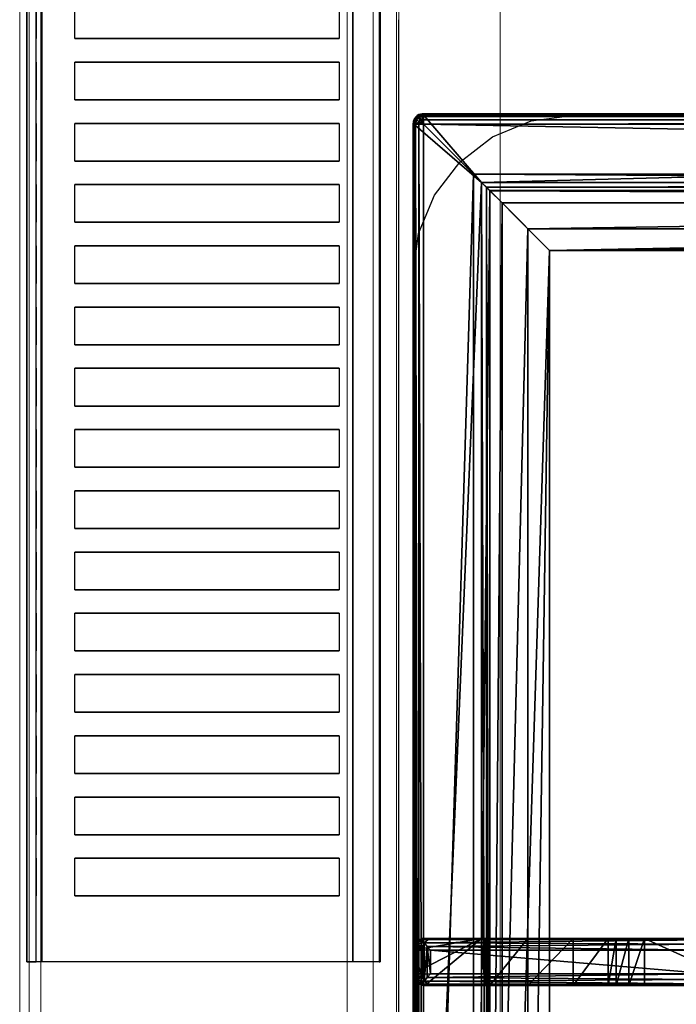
# Model space of a CAD drawing. Header units: millimetres. Extents: x 103872 to 294171, y 5570 to 32737.
# Tile 18 of 117: x 106954 to 107094, y 11445 to 11654. Entities that reach past the tile are written whole.
import ezdxf

# ---------------------------------------------------------------- set-up
doc = ezdxf.new("R2010")
doc.units = ezdxf.units.MM
doc.header["$LTSCALE"] = 2.5
doc.linetypes.add('CONTINUA', pattern=[0])
doc.layers.add('CKD Equipments', color=252, linetype='Continuous', lineweight=0)
doc.layers.add('Dimension', color=40, linetype='Continuous', lineweight=0)
for name, color, linetype in [('IQ_200_3D', 1, 'Continuous'), ('IQ_204_2D', 7, 'CONTINUA'), ('IQ_204_3D', 7, 'Continuous')]:
    doc.layers.add(name, color=color, linetype=linetype)

# ---------------------------------------------------------------- blocks, each defined once
blk = doc.blocks.new('ELECTROLUX-MC7-TOPFYERBRURNERS4')
at = {"layer": 'IQ_200_3D', "color": 8}
for points, invisible_edges in [([(400, -80.5, 900), (345.89, -83.5, 900), (54.11, -83.5, 900), (0, -80.5, 900)], 5), ([(345.89, -83.5, 900), (354.63, -84.65, 900), (400, -80.5, 900)], 10), ([(354.63, -84.65, 900), (362.78, -88.02, 900), (400, -80.5, 900)], 10), ([(362.78, -88.02, 900), (369.77, -93.39, 900), (400, -80.5, 900)], 10), ([(369.77, -93.39, 900), (375.14, -100.38, 900), (400, -80.5, 900)], 10), ([(375.14, -100.38, 900), (378.51, -108.53, 900), (400, -80.5, 900)], 10), ([(378.51, -108.53, 900), (379.66, -117.26, 900), (400, -80.5, 900)], 10), ([(400, -655, 900), (379.66, -619.74, 900), (379.66, -117.26, 900), (400, -80.5, 900)], 13)]:
    blk.add_3dface(points, dxfattribs=dict(at, invisible_edges=invisible_edges))
at = {"layer": 'IQ_204_2D', "color": 8}
for p, q in [((378, -83.5), (22, -83.5)), ((197.5, -83.5), (202.5, -83.5)), ((197.5, -83.5), (202.5, -83.5)), ((197.5, -85.5), (202.5, -85.5)), ((197.5, -85.5), (197.5, -146.31)), ((202.5, -146.31), (202.5, -85.5)), ((380, -651.5), (380, -85.5)), ((195, -146.26), (195, -85.97)), ((205, -85.97), (205, -146.26))]:
    blk.add_line(p, q, dxfattribs=at)
blk.add_lwpolyline([(48.98, -112.48), (351.02, -112.48), (351.02, -624.52), (48.98, -624.52)], close=True, dxfattribs=at)
blk.add_arc((378, -85.5), 2, 0, 90, dxfattribs=at)
for centre, major_axis, start_param, end_param in [((197.5, -85.97), (-2.5, 0), -0.895145, 0), ((202.5, -85.97), (2.5, 0), 0, 0.895145)]:
    blk.add_ellipse(centre, major_axis=major_axis, ratio=0.948965, start_param=start_param, end_param=end_param, dxfattribs=at)
for points, knots in [([(197.5, -83.5), (197.36, -83.51), (197.21, -83.53), (196.91, -83.59), (196.75, -83.64), (196.37, -83.81), (196.14, -83.95), (195.94, -84.12)], [0, 0, 0, 0, 0.576945, 0.576945, 1.153889, 1.153889, 2.068716, 2.068716, 2.068716, 2.068716]), ([(204.06, -84.12), (203.86, -83.95), (203.63, -83.81), (203.25, -83.64), (203.09, -83.59), (202.79, -83.53), (202.64, -83.51), (202.5, -83.5)], [11.861002, 11.861002, 11.861002, 11.861002, 12.775829, 12.775829, 13.352773, 13.352773, 13.929718, 13.929718, 13.929718, 13.929718]), ([(195.94, -84.12), (196.14, -84.29), (196.37, -84.49), (196.75, -84.83), (196.91, -84.97), (197.21, -85.24), (197.36, -85.37), (197.5, -85.5)], [11.858599, 11.858599, 11.858599, 11.858599, 12.773425, 12.773425, 13.35037, 13.35037, 13.927314, 13.927314, 13.927314, 13.927314]), ([(202.5, -85.5), (202.64, -85.37), (202.79, -85.24), (203.09, -84.97), (203.25, -84.83), (203.63, -84.49), (203.86, -84.29), (204.06, -84.12)], [0, 0, 0, 0, 0.576945, 0.576945, 1.153889, 1.153889, 2.068716, 2.068716, 2.068716, 2.068716])]:
    blk.add_open_spline(points, degree=3, knots=knots, dxfattribs=at)
at = {"layer": 'IQ_204_3D', "color": 8}
mesh = blk.add_polyface(dxfattribs=at)
corners = [(379.78, -85.71, 904.1), (380, -85.5, 900), (379.52, -84.72, 904.14), (379.73, -84.5, 900), (378, -83.5, 900), (378.78, -83.98, 904.14), (379, -83.77, 900), (377.79, -83.72, 904.1), (379.48, -85.71, 905.06), (379.29, -84.85, 905), (378.65, -85.21, 905.73), (378.76, -85.71, 905.75), (378.65, -84.21, 905), (377.79, -84.02, 905.06), (378.29, -84.85, 905.73), (377.79, -84.74, 905.75), (377.79, -85.71, 906), (22.21, -85.71, 906), (22.21, -84.74, 905.75), (22.21, -84.02, 905.06), (22.21, -83.72, 904.1), (22, -83.5, 900), (365.45, -638.95, 900), (22, -653.5, 900), (34.55, -638.95, 900), (365.45, -98.05, 900), (380, -651.5, 900), (34.55, -98.05, 900), (20, -85.5, 900), (21, -83.77, 900), (379.73, -652.5, 900), (379, -653.23, 900), (378, -653.5, 900), (20, -651.5, 900), (20.27, -652.5, 900), (21, -653.23, 900), (20.27, -84.5, 900), (21.22, -83.98, 904.14), (20.48, -84.72, 904.14), (20.22, -85.71, 904.1), (21.35, -84.21, 905), (21.71, -84.85, 905.73), (20.71, -84.85, 905), (20.52, -85.71, 905.06), (21.35, -85.21, 905.73), (21.24, -85.71, 905.75), (22.21, -651.29, 906), (21.24, -651.29, 905.75), (20.52, -651.29, 905.06), (20.22, -651.29, 904.1), (20.48, -652.28, 904.14), (21.22, -653.02, 904.14), (22.21, -653.28, 904.1), (20.71, -652.15, 905), (21.35, -651.79, 905.73), (21.35, -652.79, 905), (22.21, -652.98, 905.06), (21.71, -652.15, 905.73), (22.21, -652.26, 905.75), (35.55, -637.95, 899.73), (35.55, -99.05, 899.73), (36.28, -99.78, 899), (36.28, -637.22, 899), (38.88, -634.62, 902.5), (38.88, -102.38, 902.5), (36.31, -637.19, 905.06), (36.31, -99.81, 905.06), (32.81, -96.31, 906), (32.81, -640.69, 906), (48.98, -624.52, 885), (48.98, -112.48, 885), (44.36, -107.86, 885), (44.36, -629.14, 885), (377.79, -653.28, 904.1), (377.79, -652.98, 905.06), (377.79, -651.29, 906), (377.79, -652.26, 905.75), (363.72, -637.22, 899), (364.45, -637.95, 899.73), (364.45, -99.05, 899.73), (363.72, -99.78, 899), (367.19, -640.69, 906), (367.19, -96.31, 906), (378.78, -653.02, 904.14), (379.52, -652.28, 904.14), (379.78, -651.29, 904.1), (378.65, -652.79, 905), (378.29, -652.15, 905.73), (379.29, -652.15, 905), (379.48, -651.29, 905.06), (378.65, -651.79, 905.73), (378.76, -651.29, 905.75), (361.12, -634.62, 902.5), (351.02, -624.52, 885), (363.69, -637.19, 905.06), (355.64, -629.14, 885), (355.64, -107.86, 885), (351.02, -112.48, 885), (361.12, -102.38, 902.5), (363.69, -99.81, 905.06)]
mesh.append_faces([[corners[k] for k in face] for face in [(16, 10, 14), (17, 41, 44), (46, 54, 57), (75, 87, 90)]], dxfattribs={"color": 8})
mesh.append_faces([[corners[k] for k in face] for face in [(4, 5, 6), (8, 10, 11), (16, 11, 10), (15, 16, 14), (7, 19, 13), (13, 18, 15), (28, 38, 36), (19, 41, 18), (17, 18, 41), (45, 17, 44), (39, 48, 43), (43, 47, 45), (23, 51, 35), (48, 54, 47), (46, 47, 54), (58, 46, 57), (52, 74, 56), (76, 56, 74), (26, 84, 30), (74, 87, 76), (85, 88, 84), (88, 87, 86), (75, 76, 87), (91, 75, 90), (85, 8, 89), (11, 89, 8)]], dxfattribs={"vtx0": -1, "color": 8})
mesh.append_faces([[corners[k] for k in face] for face in [(16, 15, 17), (22, 23, 24), (25, 26, 22), (27, 21, 25), (21, 28, 29), (6, 1, 4), (4, 25, 21), (24, 28, 27), (35, 33, 23), (26, 25, 1), (23, 22, 32), (17, 45, 46), (75, 81, 46), (81, 16, 82), (46, 67, 17), (17, 82, 16), (93, 72, 69), (72, 93, 95), (70, 71, 97), (97, 95, 93)]], dxfattribs={"vtx0": -1, "vtx1": -1, "color": 8})
mesh.append_faces([[corners[k] for k in face] for face in [(21, 27, 28), (4, 1, 25), (26, 32, 22), (24, 23, 33)]], dxfattribs={"vtx0": -1, "vtx1": -1, "vtx2": -1, "color": 8})
mesh.append_faces([[corners[k] for k in face] for face in [(17, 15, 18), (24, 33, 28), (46, 45, 47), (75, 58, 76), (16, 91, 11)]], dxfattribs={"vtx0": -1, "vtx2": -1, "color": 8})
mesh.append_faces([[corners[k] for k in face] for face in [(0, 1, 2), (5, 2, 6), (8, 0, 9), (5, 12, 2), (5, 7, 12), (12, 13, 14), (12, 14, 9), (2, 9, 0), (10, 9, 14), (19, 18, 13), (4, 21, 7), (30, 31, 26), (34, 33, 35), (20, 21, 37), (38, 37, 36), (19, 20, 40), (38, 42, 37), (38, 39, 42), (42, 43, 44), (42, 44, 40), (37, 40, 20), (41, 40, 44), (48, 47, 43), (28, 33, 39), (49, 33, 50), (51, 50, 35), (48, 49, 53), (51, 55, 50), (51, 52, 55), (55, 56, 57), (55, 57, 53), (50, 53, 49), (54, 53, 57), (24, 27, 59), (61, 62, 60), (63, 64, 65), (67, 68, 66), (69, 70, 63), (61, 71, 62), (73, 74, 52), (58, 56, 76), (32, 73, 23), (62, 77, 59), (22, 24, 78), (27, 25, 60), (80, 61, 79), (73, 32, 83), (84, 83, 30), (74, 73, 86), (88, 89, 90), (88, 86, 84), (83, 84, 86), (92, 93, 63), (68, 81, 65), (92, 63, 94), (72, 95, 62), (95, 96, 77), (98, 97, 92), (81, 82, 94), (98, 92, 99), (77, 80, 78), (25, 22, 79), (0, 8, 85), (91, 89, 11), (80, 96, 61), (70, 97, 64), (64, 98, 66), (82, 67, 99), (1, 0, 26)]], dxfattribs={"vtx1": -1, "color": 8})
mesh.append_faces([[corners[k] for k in face] for face in [(31, 32, 26), (75, 46, 58), (75, 16, 81), (81, 68, 46), (68, 67, 46), (67, 82, 17), (70, 69, 71), (72, 71, 69), (71, 96, 97), (96, 95, 97), (16, 75, 91)]], dxfattribs={"vtx1": -1, "vtx2": -1, "color": 8})
mesh.append_faces([[corners[k] for k in face] for face in [(1, 3, 2), (4, 7, 5), (2, 3, 6), (8, 9, 10), (7, 13, 12), (12, 9, 2), (13, 15, 14), (7, 20, 19), (21, 20, 7), (6, 3, 1), (28, 36, 29), (21, 29, 37), (28, 39, 38), (37, 29, 36), (19, 40, 41), (39, 43, 42), (42, 40, 37), (43, 45, 44), (39, 49, 48), (33, 49, 39), (33, 34, 50), (23, 52, 51), (50, 34, 35), (48, 53, 54), (52, 56, 55), (55, 53, 50), (56, 58, 57), (27, 60, 59), (62, 59, 60), (64, 66, 65), (68, 65, 66), (70, 64, 63), (71, 72, 62), (73, 52, 23), (77, 78, 59), (24, 59, 78), (25, 79, 60), (61, 60, 79), (32, 31, 83), (26, 85, 84), (83, 31, 30), (74, 86, 87), (73, 83, 86), (85, 89, 88), (88, 90, 87), (89, 91, 90), (93, 69, 63), (81, 94, 65), (63, 65, 94), (95, 77, 62), (96, 80, 77), (97, 93, 92), (82, 99, 94), (92, 94, 99), (80, 79, 78), (22, 78, 79), (96, 71, 61), (97, 98, 64), (98, 99, 66), (67, 66, 99), (0, 85, 26)]], dxfattribs={"vtx2": -1, "color": 8})
mesh = blk.add_polyface(dxfattribs=at)
corners = [(195, -124.88, 908.5), (195, -117.48, 885), (205, -124.88, 908.5), (205, -117.48, 885), (195, -132.65, 915.27), (205, -132.65, 915.27), (195, -154.61, 919.15), (205, -154.61, 919.15), (195, -129.29, 914.02), (205, -129.29, 914.02), (205, -126.58, 911.67), (195, -126.58, 911.67), (205, -99.78, 899), (205, -107.86, 885), (205, -99.33, 899.53), (205, -98.73, 899.88), (205, -98.05, 900), (205, -86, 900), (205, -146.26, 932.5), (205, -87.71, 932.5), (205, -202.14, 930.01), (205, -171.65, 922), (205, -202.56, 922), (205, -165.46, 921.68), (205, -160.6, 920.73), (197.5, -85.23, 933.1), (197.5, -83.5, 900), (196.7, -85.4, 933.81), (195.33, -84.75, 900), (195.94, -85.86, 934.45), (196.25, -83.84, 900), (195.25, -86.68, 933.58), (195, -87.71, 932.5), (195, -86, 900), (202.5, -83.5, 900), (202.5, -85.23, 933.1), (195, -98.05, 900), (203.75, -83.84, 900), (204.67, -84.75, 900), (195, -107.86, 885), (195, -99.78, 899), (195, -146.26, 932.5), (195, -160.6, 920.73), (195, -165.46, 921.68), (195, -202.56, 922), (195, -202.14, 930.01), (195, -171.65, 922), (195, -98.73, 899.88), (195, -99.33, 899.53), (197.5, -204.61, 930.59), (196.72, -204.45, 931.28), (197.5, -205.06, 922), (196.25, -204.73, 922), (195.26, -203.19, 931.06), (195.33, -203.81, 922), (195.97, -204.03, 931.91), (195.33, -146.29, 933.75), (196.79, -203.33, 932.35), (196.25, -146.31, 934.67), (197.5, -146.31, 935), (197.18, -202.99, 932.45), (197.35, -202.84, 932.47), (197.43, -202.77, 932.48), (197.47, -202.73, 932.48), (197.5, -202.71, 932.48), (202.5, -205.06, 922), (204.67, -203.81, 922), (203.75, -204.73, 922), (196.7, -86.52, 934.87), (197.5, -87.23, 935), (203.28, -204.45, 931.28), (202.5, -204.61, 930.59), (204.03, -204.03, 931.91), (203.21, -203.33, 932.35), (202.65, -202.84, 932.47), (202.82, -202.99, 932.45), (202.53, -202.73, 932.48), (202.57, -202.77, 932.48), (202.5, -202.71, 932.48), (202.5, -146.31, 935), (202.5, -87.23, 935), (204.06, -85.86, 934.45), (203.3, -86.52, 934.87), (203.3, -85.4, 933.81), (204.75, -86.68, 933.58), (204.67, -146.29, 933.75), (203.75, -146.31, 934.67), (204.74, -203.19, 931.06)]
mesh.append_faces([[corners[k] for k in face] for face in [(25, 26, 27), (28, 29, 30), (29, 28, 31), (29, 27, 30), (27, 26, 30), (49, 50, 51), (51, 50, 52), (53, 54, 55), (54, 52, 55), (55, 52, 50), (57, 58, 55), (55, 56, 53), (31, 56, 29), (29, 58, 68), (69, 68, 59), (35, 83, 34), (34, 83, 37), (84, 38, 81), (38, 37, 81), (81, 37, 83), (82, 86, 81), (80, 79, 82), (81, 85, 84), (71, 65, 70), (66, 72, 67), (72, 66, 87), (72, 70, 67), (70, 65, 67), (87, 85, 72), (72, 86, 73)]], dxfattribs={"color": 8})
mesh.append_faces([[corners[k] for k in face] for face in [(5, 8, 9), (0, 10, 11), (11, 9, 8), (33, 31, 28), (33, 16, 36), (58, 56, 55), (56, 58, 29), (79, 86, 82), (86, 85, 81), (22, 87, 66), (85, 86, 72), (21, 43, 23)]], dxfattribs={"vtx0": -1, "color": 8})
mesh.append_faces([[corners[k] for k in face] for face in [(3, 12, 2), (2, 16, 10), (18, 5, 19), (20, 21, 18), (37, 17, 34), (34, 16, 26), (11, 36, 0), (8, 32, 11), (32, 4, 41), (0, 40, 1), (52, 44, 51), (51, 21, 65), (22, 65, 21), (74, 61, 75), (6, 7, 42)]], dxfattribs={"vtx0": -1, "vtx1": -1, "color": 8})
mesh.append_faces([[corners[k] for k in face] for face in [(33, 26, 16), (61, 62, 59), (62, 63, 59), (63, 64, 59), (46, 21, 51), (61, 74, 62), (76, 63, 77), (78, 64, 76), (64, 63, 76), (63, 62, 77), (77, 62, 74), (59, 64, 79), (64, 78, 79), (78, 76, 79), (76, 77, 79), (77, 74, 79)]], dxfattribs={"vtx0": -1, "vtx1": -1, "vtx2": -1, "color": 8})
mesh.append_faces([[corners[k] for k in face] for face in [(10, 17, 19), (41, 43, 46), (41, 53, 56), (41, 56, 31), (59, 79, 80), (18, 84, 85), (18, 85, 87), (79, 73, 86)]], dxfattribs={"vtx0": -1, "vtx2": -1, "color": 8})
mesh.append_faces([[corners[k] for k in face] for face in [(0, 1, 2), (4, 5, 6), (4, 8, 5), (10, 9, 11), (32, 31, 33), (26, 25, 34), (28, 30, 33), (39, 1, 40), (44, 45, 46), (53, 45, 54), (45, 53, 41), (60, 61, 59), (66, 67, 22), (32, 41, 31), (50, 70, 55), (50, 49, 70), (55, 72, 57), (60, 57, 75), (69, 59, 80), (25, 27, 35), (29, 81, 27), (81, 29, 82), (80, 82, 69), (83, 35, 27), (19, 17, 84), (19, 84, 18), (20, 87, 22), (20, 18, 87), (75, 73, 79), (49, 51, 71), (42, 24, 43), (13, 3, 39), (12, 13, 40), (36, 16, 47), (12, 40, 14), (48, 47, 14)]], dxfattribs={"vtx1": -1, "color": 8})
mesh.append_faces([[corners[k] for k in face] for face in [(5, 7, 6), (12, 14, 2), (14, 15, 2), (15, 16, 2), (16, 17, 10), (21, 23, 18), (23, 24, 18), (24, 7, 18), (7, 5, 18), (5, 9, 19), (9, 10, 19), (30, 26, 33), (17, 16, 34), (8, 4, 32), (4, 6, 41), (6, 42, 41), (42, 43, 41), (45, 41, 46), (32, 33, 11), (33, 36, 11), (36, 47, 0), (47, 48, 0), (48, 40, 0), (58, 57, 59), (44, 46, 51), (67, 65, 22), (46, 43, 21)]], dxfattribs={"vtx1": -1, "vtx2": -1, "color": 8})
mesh.append_faces([[corners[k] for k in face] for face in [(1, 3, 2), (0, 2, 10), (3, 13, 12), (20, 22, 21), (25, 35, 34), (37, 38, 17), (45, 44, 54), (57, 60, 59), (52, 54, 44), (59, 68, 58), (49, 71, 70), (70, 72, 55), (72, 73, 57), (61, 60, 75), (57, 73, 75), (29, 68, 82), (81, 83, 27), (82, 68, 69), (17, 38, 84), (74, 75, 79), (51, 65, 71), (7, 24, 42), (24, 23, 43), (3, 1, 39), (13, 39, 40), (16, 15, 47), (40, 48, 14), (47, 15, 14)]], dxfattribs={"vtx2": -1, "color": 8})
blk = doc.blocks.new('ELECTROLUX-MC-CAMINO400')
at = {"layer": 'IQ_200_3D', "color": 8}
for points in [[(0, -0.21, 917.01), (0, -0.21, 956), (400, -0.21, 956), (400, -0.21, 917.01)], [(0, -69.44, 915), (0, -3.39, 915), (400, -3.39, 915), (400, -69.44, 915)]]:
    blk.add_3dface(points, dxfattribs=at)
for points, invisible_edges in [([(0, -0.21, 956), (0, -0.36, 956.76), (400, -0.36, 956.76), (400, -0.21, 956)], 2), ([(0, -0.25, 916.62), (0, -0.21, 917.01), (400, -0.21, 917.01), (400, -0.25, 916.62)], 8), ([(0, -0.37, 916.23), (0, -0.25, 916.62), (400, -0.25, 916.62), (400, -0.37, 916.23)], 10), ([(0, -0.36, 956.76), (0, -0.78, 957.41), (400, -0.78, 957.41), (400, -0.36, 956.76)], 10), ([(0, -0.56, 915.88), (0, -0.37, 916.23), (400, -0.37, 916.23), (400, -0.56, 915.88)], 10), ([(0, -0.82, 915.58), (0, -0.56, 915.88), (400, -0.56, 915.88), (400, -0.82, 915.58)], 10), ([(0, -0.78, 957.41), (0, -1.43, 957.84), (400, -1.43, 957.84), (400, -0.78, 957.41)], 10), ([(0, -1.41, 915.27), (0, -0.82, 915.58), (400, -0.82, 915.58), (400, -1.41, 915.27)], 10), ([(0, -2.05, 915.07), (0, -1.41, 915.27), (400, -1.41, 915.27), (400, -2.05, 915.07)], 10), ([(0, -1.43, 957.84), (0, -2.19, 958), (400, -2.19, 958), (400, -1.43, 957.84)], 8), ([(0, -2.72, 914.98), (0, -2.05, 915.07), (400, -2.05, 915.07), (400, -2.72, 914.98)], 10), ([(0, -10.37, 957.76), (0, -2.19, 958), (14, -2.19, 958), (14, -10.37, 957.76)], 12), ([(0, -3.39, 915), (0, -2.72, 914.98), (400, -2.72, 914.98), (400, -3.39, 915)], 2), ([(14, -10.37, 957.76), (22, -10.37, 957.76), (22, -2.19, 958), (14, -2.19, 958)], 10), ([(22, -2.19, 958), (27, -2.19, 958), (27, -10.37, 957.76), (22, -10.37, 957.76)], 14), ([(27, -10.37, 957.76), (35, -10.37, 957.76), (35, -2.19, 958), (27, -2.19, 958)], 10), ([(35, -2.19, 958), (40, -2.19, 958), (40, -10.37, 957.76), (35, -10.37, 957.76)], 14), ([(40, -10.37, 957.76), (48, -10.37, 957.76), (48, -2.19, 958), (40, -2.19, 958)], 10), ([(48, -2.19, 958), (53, -2.19, 958), (53, -10.37, 957.76), (48, -10.37, 957.76)], 14), ([(53, -10.37, 957.76), (61, -10.37, 957.76), (61, -2.19, 958), (53, -2.19, 958)], 10), ([(61, -2.19, 958), (66, -2.19, 958), (66, -10.37, 957.76), (61, -10.37, 957.76)], 14), ([(66, -10.37, 957.76), (74, -10.37, 957.76), (74, -2.19, 958), (66, -2.19, 958)], 10), ([(74, -2.19, 958), (79, -2.19, 958), (79, -10.37, 957.76), (74, -10.37, 957.76)], 14), ([(79, -10.37, 957.76), (87, -10.37, 957.76), (87, -2.19, 958), (79, -2.19, 958)], 10), ([(87, -2.19, 958), (92, -2.19, 958), (92, -10.37, 957.76), (87, -10.37, 957.76)], 14), ([(92, -10.37, 957.76), (100, -10.37, 957.76), (100, -2.19, 958), (92, -2.19, 958)], 10), ([(100, -2.19, 958), (105, -2.19, 958), (105, -10.37, 957.76), (100, -10.37, 957.76)], 14), ([(105, -10.37, 957.76), (113, -10.37, 957.76), (113, -2.19, 958), (105, -2.19, 958)], 10), ([(113, -2.19, 958), (118, -2.19, 958), (118, -10.37, 957.76), (113, -10.37, 957.76)], 14), ([(118, -10.37, 957.76), (126, -10.37, 957.76), (126, -2.19, 958), (118, -2.19, 958)], 10), ([(126, -2.19, 958), (131, -2.19, 958), (131, -10.37, 957.76), (126, -10.37, 957.76)], 14), ([(131, -10.37, 957.76), (139, -10.37, 957.76), (139, -2.19, 958), (131, -2.19, 958)], 10), ([(139, -2.19, 958), (144, -2.19, 958), (144, -10.37, 957.76), (139, -10.37, 957.76)], 14), ([(144, -10.37, 957.76), (152, -10.37, 957.76), (152, -2.19, 958), (144, -2.19, 958)], 10), ([(152, -2.19, 958), (157, -2.19, 958), (157, -10.37, 957.76), (152, -10.37, 957.76)], 14), ([(157, -10.37, 957.76), (165, -10.37, 957.76), (165, -2.19, 958), (157, -2.19, 958)], 10), ([(165, -2.19, 958), (170, -2.19, 958), (170, -10.37, 957.76), (165, -10.37, 957.76)], 14), ([(170, -10.37, 957.76), (178, -10.37, 957.76), (178, -2.19, 958), (170, -2.19, 958)], 10), ([(178, -2.19, 958), (183, -2.19, 958), (183, -10.37, 957.76), (178, -10.37, 957.76)], 14), ([(183, -10.37, 957.76), (191, -10.37, 957.76), (191, -2.19, 958), (183, -2.19, 958)], 10), ([(191, -2.19, 958), (196, -2.19, 958), (196, -10.37, 957.76), (191, -10.37, 957.76)], 14), ([(196, -10.37, 957.76), (204, -10.37, 957.76), (204, -2.19, 958), (196, -2.19, 958)], 10), ([(0, -17.47, 956.91), (0, -10.37, 957.76), (14, -10.37, 957.76), (14, -17.47, 956.91)], 10), ([(22, -17.47, 956.91), (22, -10.37, 957.76), (27, -10.37, 957.76), (27, -17.47, 956.91)], 10), ([(35, -17.47, 956.91), (35, -10.37, 957.76), (40, -10.37, 957.76), (40, -17.47, 956.91)], 10), ([(48, -17.47, 956.91), (48, -10.37, 957.76), (53, -10.37, 957.76), (53, -17.47, 956.91)], 10), ([(61, -17.47, 956.91), (61, -10.37, 957.76), (66, -10.37, 957.76), (66, -17.47, 956.91)], 10), ([(74, -17.47, 956.91), (74, -10.37, 957.76), (79, -10.37, 957.76), (79, -17.47, 956.91)], 10), ([(87, -17.47, 956.91), (87, -10.37, 957.76), (92, -10.37, 957.76), (92, -17.47, 956.91)], 10), ([(100, -17.47, 956.91), (100, -10.37, 957.76), (105, -10.37, 957.76), (105, -17.47, 956.91)], 10), ([(113, -17.47, 956.91), (113, -10.37, 957.76), (118, -10.37, 957.76), (118, -17.47, 956.91)], 10), ([(126, -17.47, 956.91), (126, -10.37, 957.76), (131, -10.37, 957.76), (131, -17.47, 956.91)], 10), ([(139, -17.47, 956.91), (139, -10.37, 957.76), (144, -10.37, 957.76), (144, -17.47, 956.91)], 10), ([(152, -17.47, 956.91), (152, -10.37, 957.76), (157, -10.37, 957.76), (157, -17.47, 956.91)], 10), ([(165, -17.47, 956.91), (165, -10.37, 957.76), (170, -10.37, 957.76), (170, -17.47, 956.91)], 10), ([(178, -17.47, 956.91), (178, -10.37, 957.76), (183, -10.37, 957.76), (183, -17.47, 956.91)], 10), ([(191, -17.47, 956.91), (191, -10.37, 957.76), (196, -10.37, 957.76), (196, -17.47, 956.91)], 10), ([(0, -24.48, 955.45), (0, -17.47, 956.91), (14, -17.47, 956.91), (14, -24.48, 955.45)], 10), ([(22, -24.48, 955.45), (22, -17.47, 956.91), (27, -17.47, 956.91), (27, -24.48, 955.45)], 10), ([(35, -24.48, 955.45), (35, -17.47, 956.91), (40, -17.47, 956.91), (40, -24.48, 955.45)], 10), ([(48, -24.48, 955.45), (48, -17.47, 956.91), (53, -17.47, 956.91), (53, -24.48, 955.45)], 10), ([(61, -24.48, 955.45), (61, -17.47, 956.91), (66, -17.47, 956.91), (66, -24.48, 955.45)], 10), ([(74, -24.48, 955.45), (74, -17.47, 956.91), (79, -17.47, 956.91), (79, -24.48, 955.45)], 10), ([(87, -24.48, 955.45), (87, -17.47, 956.91), (92, -17.47, 956.91), (92, -24.48, 955.45)], 10), ([(100, -24.48, 955.45), (100, -17.47, 956.91), (105, -17.47, 956.91), (105, -24.48, 955.45)], 10), ([(113, -24.48, 955.45), (113, -17.47, 956.91), (118, -17.47, 956.91), (118, -24.48, 955.45)], 10), ([(126, -24.48, 955.45), (126, -17.47, 956.91), (131, -17.47, 956.91), (131, -24.48, 955.45)], 10), ([(139, -24.48, 955.45), (139, -17.47, 956.91), (144, -17.47, 956.91), (144, -24.48, 955.45)], 10), ([(152, -24.48, 955.45), (152, -17.47, 956.91), (157, -17.47, 956.91), (157, -24.48, 955.45)], 10), ([(165, -24.48, 955.45), (165, -17.47, 956.91), (170, -17.47, 956.91), (170, -24.48, 955.45)], 10), ([(178, -24.48, 955.45), (178, -17.47, 956.91), (183, -17.47, 956.91), (183, -24.48, 955.45)], 10), ([(191, -24.48, 955.45), (191, -17.47, 956.91), (196, -17.47, 956.91), (196, -24.48, 955.45)], 10), ([(0, -31.33, 953.39), (0, -24.48, 955.45), (14, -24.48, 955.45), (14, -31.33, 953.39)], 10), ([(22, -31.33, 953.39), (22, -24.48, 955.45), (27, -24.48, 955.45), (27, -31.33, 953.39)], 10), ([(35, -31.33, 953.39), (35, -24.48, 955.45), (40, -24.48, 955.45), (40, -31.33, 953.39)], 10), ([(48, -31.33, 953.39), (48, -24.48, 955.45), (53, -24.48, 955.45), (53, -31.33, 953.39)], 10), ([(61, -31.33, 953.39), (61, -24.48, 955.45), (66, -24.48, 955.45), (66, -31.33, 953.39)], 10), ([(74, -31.33, 953.39), (74, -24.48, 955.45), (79, -24.48, 955.45), (79, -31.33, 953.39)], 10), ([(87, -31.33, 953.39), (87, -24.48, 955.45), (92, -24.48, 955.45), (92, -31.33, 953.39)], 10), ([(100, -31.33, 953.39), (100, -24.48, 955.45), (105, -24.48, 955.45), (105, -31.33, 953.39)], 10), ([(113, -31.33, 953.39), (113, -24.48, 955.45), (118, -24.48, 955.45), (118, -31.33, 953.39)], 10), ([(126, -31.33, 953.39), (126, -24.48, 955.45), (131, -24.48, 955.45), (131, -31.33, 953.39)], 10), ([(139, -31.33, 953.39), (139, -24.48, 955.45), (144, -24.48, 955.45), (144, -31.33, 953.39)], 10), ([(152, -31.33, 953.39), (152, -24.48, 955.45), (157, -24.48, 955.45), (157, -31.33, 953.39)], 10), ([(165, -31.33, 953.39), (165, -24.48, 955.45), (170, -24.48, 955.45), (170, -31.33, 953.39)], 10), ([(178, -31.33, 953.39), (178, -24.48, 955.45), (183, -24.48, 955.45), (183, -31.33, 953.39)], 10), ([(191, -31.33, 953.39), (191, -24.48, 955.45), (196, -24.48, 955.45), (196, -31.33, 953.39)], 10), ([(0, -37.98, 950.75), (0, -31.33, 953.39), (14, -31.33, 953.39), (14, -37.98, 950.75)], 10), ([(22, -37.98, 950.75), (22, -31.33, 953.39), (27, -31.33, 953.39), (27, -37.98, 950.75)], 10), ([(35, -37.98, 950.75), (35, -31.33, 953.39), (40, -31.33, 953.39), (40, -37.98, 950.75)], 10), ([(48, -37.98, 950.75), (48, -31.33, 953.39), (53, -31.33, 953.39), (53, -37.98, 950.75)], 10), ([(61, -37.98, 950.75), (61, -31.33, 953.39), (66, -31.33, 953.39), (66, -37.98, 950.75)], 10), ([(74, -37.98, 950.75), (74, -31.33, 953.39), (79, -31.33, 953.39), (79, -37.98, 950.75)], 10), ([(87, -37.98, 950.75), (87, -31.33, 953.39), (92, -31.33, 953.39), (92, -37.98, 950.75)], 10), ([(100, -37.98, 950.75), (100, -31.33, 953.39), (105, -31.33, 953.39), (105, -37.98, 950.75)], 10), ([(113, -37.98, 950.75), (113, -31.33, 953.39), (118, -31.33, 953.39), (118, -37.98, 950.75)], 10), ([(126, -37.98, 950.75), (126, -31.33, 953.39), (131, -31.33, 953.39), (131, -37.98, 950.75)], 10), ([(139, -37.98, 950.75), (139, -31.33, 953.39), (144, -31.33, 953.39), (144, -37.98, 950.75)], 10), ([(152, -37.98, 950.75), (152, -31.33, 953.39), (157, -31.33, 953.39), (157, -37.98, 950.75)], 10), ([(165, -37.98, 950.75), (165, -31.33, 953.39), (170, -31.33, 953.39), (170, -37.98, 950.75)], 10), ([(178, -37.98, 950.75), (178, -31.33, 953.39), (183, -31.33, 953.39), (183, -37.98, 950.75)], 10), ([(191, -37.98, 950.75), (191, -31.33, 953.39), (196, -31.33, 953.39), (196, -37.98, 950.75)], 10), ([(0, -44.37, 947.54), (0, -37.98, 950.75), (14, -37.98, 950.75), (14, -44.37, 947.54)], 10), ([(22, -44.37, 947.54), (22, -37.98, 950.75), (27, -37.98, 950.75), (27, -44.37, 947.54)], 10), ([(35, -44.37, 947.54), (35, -37.98, 950.75), (40, -37.98, 950.75), (40, -44.37, 947.54)], 10), ([(48, -44.37, 947.54), (48, -37.98, 950.75), (53, -37.98, 950.75), (53, -44.37, 947.54)], 10), ([(61, -44.37, 947.54), (61, -37.98, 950.75), (66, -37.98, 950.75), (66, -44.37, 947.54)], 10), ([(74, -44.37, 947.54), (74, -37.98, 950.75), (79, -37.98, 950.75), (79, -44.37, 947.54)], 10), ([(87, -44.37, 947.54), (87, -37.98, 950.75), (92, -37.98, 950.75), (92, -44.37, 947.54)], 10), ([(100, -44.37, 947.54), (100, -37.98, 950.75), (105, -37.98, 950.75), (105, -44.37, 947.54)], 10), ([(113, -44.37, 947.54), (113, -37.98, 950.75), (118, -37.98, 950.75), (118, -44.37, 947.54)], 10), ([(126, -44.37, 947.54), (126, -37.98, 950.75), (131, -37.98, 950.75), (131, -44.37, 947.54)], 10), ([(139, -44.37, 947.54), (139, -37.98, 950.75), (144, -37.98, 950.75), (144, -44.37, 947.54)], 10), ([(152, -44.37, 947.54), (152, -37.98, 950.75), (157, -37.98, 950.75), (157, -44.37, 947.54)], 10), ([(165, -44.37, 947.54), (165, -37.98, 950.75), (170, -37.98, 950.75), (170, -44.37, 947.54)], 10), ([(178, -44.37, 947.54), (178, -37.98, 950.75), (183, -37.98, 950.75), (183, -44.37, 947.54)], 10), ([(191, -44.37, 947.54), (191, -37.98, 950.75), (196, -37.98, 950.75), (196, -44.37, 947.54)], 10), ([(0, -50.47, 943.8), (0, -44.37, 947.54), (14, -44.37, 947.54), (14, -50.47, 943.8)], 10), ([(22, -50.47, 943.8), (22, -44.37, 947.54), (27, -44.37, 947.54), (27, -50.47, 943.8)], 10), ([(35, -50.47, 943.8), (35, -44.37, 947.54), (40, -44.37, 947.54), (40, -50.47, 943.8)], 10), ([(48, -50.47, 943.8), (48, -44.37, 947.54), (53, -44.37, 947.54), (53, -50.47, 943.8)], 10), ([(61, -50.47, 943.8), (61, -44.37, 947.54), (66, -44.37, 947.54), (66, -50.47, 943.8)], 10), ([(74, -50.47, 943.8), (74, -44.37, 947.54), (79, -44.37, 947.54), (79, -50.47, 943.8)], 10), ([(87, -50.47, 943.8), (87, -44.37, 947.54), (92, -44.37, 947.54), (92, -50.47, 943.8)], 10), ([(100, -50.47, 943.8), (100, -44.37, 947.54), (105, -44.37, 947.54), (105, -50.47, 943.8)], 10), ([(113, -50.47, 943.8), (113, -44.37, 947.54), (118, -44.37, 947.54), (118, -50.47, 943.8)], 10), ([(126, -50.47, 943.8), (126, -44.37, 947.54), (131, -44.37, 947.54), (131, -50.47, 943.8)], 10), ([(139, -50.47, 943.8), (139, -44.37, 947.54), (144, -44.37, 947.54), (144, -50.47, 943.8)], 10), ([(152, -50.47, 943.8), (152, -44.37, 947.54), (157, -44.37, 947.54), (157, -50.47, 943.8)], 10), ([(165, -50.47, 943.8), (165, -44.37, 947.54), (170, -44.37, 947.54), (170, -50.47, 943.8)], 10), ([(178, -50.47, 943.8), (178, -44.37, 947.54), (183, -44.37, 947.54), (183, -50.47, 943.8)], 10), ([(191, -50.47, 943.8), (191, -44.37, 947.54), (196, -44.37, 947.54), (196, -50.47, 943.8)], 10), ([(0, -56.22, 939.54), (0, -50.47, 943.8), (14, -50.47, 943.8), (14, -56.22, 939.54)], 10), ([(22, -56.22, 939.54), (22, -50.47, 943.8), (27, -50.47, 943.8), (27, -56.22, 939.54)], 10), ([(35, -56.22, 939.54), (35, -50.47, 943.8), (40, -50.47, 943.8), (40, -56.22, 939.54)], 10), ([(48, -56.22, 939.54), (48, -50.47, 943.8), (53, -50.47, 943.8), (53, -56.22, 939.54)], 10), ([(61, -56.22, 939.54), (61, -50.47, 943.8), (66, -50.47, 943.8), (66, -56.22, 939.54)], 10), ([(74, -56.22, 939.54), (74, -50.47, 943.8), (79, -50.47, 943.8), (79, -56.22, 939.54)], 10), ([(87, -56.22, 939.54), (87, -50.47, 943.8), (92, -50.47, 943.8), (92, -56.22, 939.54)], 10), ([(100, -56.22, 939.54), (100, -50.47, 943.8), (105, -50.47, 943.8), (105, -56.22, 939.54)], 10), ([(113, -56.22, 939.54), (113, -50.47, 943.8), (118, -50.47, 943.8), (118, -56.22, 939.54)], 10), ([(126, -56.22, 939.54), (126, -50.47, 943.8), (131, -50.47, 943.8), (131, -56.22, 939.54)], 10), ([(139, -56.22, 939.54), (139, -50.47, 943.8), (144, -50.47, 943.8), (144, -56.22, 939.54)], 10), ([(152, -56.22, 939.54), (152, -50.47, 943.8), (157, -50.47, 943.8), (157, -56.22, 939.54)], 10), ([(165, -56.22, 939.54), (165, -50.47, 943.8), (170, -50.47, 943.8), (170, -56.22, 939.54)], 10), ([(178, -56.22, 939.54), (178, -50.47, 943.8), (183, -50.47, 943.8), (183, -56.22, 939.54)], 10), ([(191, -56.22, 939.54), (191, -50.47, 943.8), (196, -50.47, 943.8), (196, -56.22, 939.54)], 10), ([(0, -61.59, 934.81), (0, -56.22, 939.54), (14, -56.22, 939.54), (14, -61.59, 934.81)], 10), ([(22, -61.59, 934.81), (22, -56.22, 939.54), (27, -56.22, 939.54), (27, -61.59, 934.81)], 10), ([(35, -61.59, 934.81), (35, -56.22, 939.54), (40, -56.22, 939.54), (40, -61.59, 934.81)], 10), ([(48, -61.59, 934.81), (48, -56.22, 939.54), (53, -56.22, 939.54), (53, -61.59, 934.81)], 10), ([(61, -61.59, 934.81), (61, -56.22, 939.54), (66, -56.22, 939.54), (66, -61.59, 934.81)], 10), ([(74, -61.59, 934.81), (74, -56.22, 939.54), (79, -56.22, 939.54), (79, -61.59, 934.81)], 10), ([(87, -61.59, 934.81), (87, -56.22, 939.54), (92, -56.22, 939.54), (92, -61.59, 934.81)], 10), ([(100, -61.59, 934.81), (100, -56.22, 939.54), (105, -56.22, 939.54), (105, -61.59, 934.81)], 10), ([(113, -61.59, 934.81), (113, -56.22, 939.54), (118, -56.22, 939.54), (118, -61.59, 934.81)], 10), ([(126, -61.59, 934.81), (126, -56.22, 939.54), (131, -56.22, 939.54), (131, -61.59, 934.81)], 10), ([(139, -61.59, 934.81), (139, -56.22, 939.54), (144, -56.22, 939.54), (144, -61.59, 934.81)], 10), ([(152, -61.59, 934.81), (152, -56.22, 939.54), (157, -56.22, 939.54), (157, -61.59, 934.81)], 10), ([(165, -61.59, 934.81), (165, -56.22, 939.54), (170, -56.22, 939.54), (170, -61.59, 934.81)], 10), ([(178, -61.59, 934.81), (178, -56.22, 939.54), (183, -56.22, 939.54), (183, -61.59, 934.81)], 10), ([(191, -61.59, 934.81), (191, -56.22, 939.54), (196, -56.22, 939.54), (196, -61.59, 934.81)], 10), ([(0, -66.52, 929.63), (0, -61.59, 934.81), (14, -61.59, 934.81), (14, -66.52, 929.63)], 10), ([(22, -66.52, 929.63), (22, -61.59, 934.81), (27, -61.59, 934.81), (27, -66.52, 929.63)], 10), ([(35, -66.52, 929.63), (35, -61.59, 934.81), (40, -61.59, 934.81), (40, -66.52, 929.63)], 10), ([(48, -66.52, 929.63), (48, -61.59, 934.81), (53, -61.59, 934.81), (53, -66.52, 929.63)], 10), ([(61, -66.52, 929.63), (61, -61.59, 934.81), (66, -61.59, 934.81), (66, -66.52, 929.63)], 10), ([(74, -66.52, 929.63), (74, -61.59, 934.81), (79, -61.59, 934.81), (79, -66.52, 929.63)], 10), ([(87, -66.52, 929.63), (87, -61.59, 934.81), (92, -61.59, 934.81), (92, -66.52, 929.63)], 10), ([(100, -66.52, 929.63), (100, -61.59, 934.81), (105, -61.59, 934.81), (105, -66.52, 929.63)], 10), ([(113, -66.52, 929.63), (113, -61.59, 934.81), (118, -61.59, 934.81), (118, -66.52, 929.63)], 10), ([(126, -66.52, 929.63), (126, -61.59, 934.81), (131, -61.59, 934.81), (131, -66.52, 929.63)], 10), ([(139, -66.52, 929.63), (139, -61.59, 934.81), (144, -61.59, 934.81), (144, -66.52, 929.63)], 10), ([(152, -66.52, 929.63), (152, -61.59, 934.81), (157, -61.59, 934.81), (157, -66.52, 929.63)], 10), ([(165, -66.52, 929.63), (165, -61.59, 934.81), (170, -61.59, 934.81), (170, -66.52, 929.63)], 10), ([(178, -66.52, 929.63), (178, -61.59, 934.81), (183, -61.59, 934.81), (183, -66.52, 929.63)], 10), ([(191, -66.52, 929.63), (191, -61.59, 934.81), (196, -61.59, 934.81), (196, -66.52, 929.63)], 10), ([(0, -71, 924.05), (0, -66.52, 929.63), (14, -66.52, 929.63), (14, -71, 924.05)], 14), ([(14, -71, 924.05), (22, -71, 924.05), (22, -66.52, 929.63), (14, -66.52, 929.63)], 11), ([(22, -71, 924.05), (27, -71, 924.05), (27, -66.52, 929.63), (22, -66.52, 929.63)], 15), ([(27, -71, 924.05), (35, -71, 924.05), (35, -66.52, 929.63), (27, -66.52, 929.63)], 11), ([(35, -71, 924.05), (40, -71, 924.05), (40, -66.52, 929.63), (35, -66.52, 929.63)], 15), ([(40, -71, 924.05), (48, -71, 924.05), (48, -66.52, 929.63), (40, -66.52, 929.63)], 11), ([(48, -71, 924.05), (53, -71, 924.05), (53, -66.52, 929.63), (48, -66.52, 929.63)], 15), ([(53, -71, 924.05), (61, -71, 924.05), (61, -66.52, 929.63), (53, -66.52, 929.63)], 11), ([(61, -71, 924.05), (66, -71, 924.05), (66, -66.52, 929.63), (61, -66.52, 929.63)], 15), ([(66, -71, 924.05), (74, -71, 924.05), (74, -66.52, 929.63), (66, -66.52, 929.63)], 11), ([(74, -71, 924.05), (79, -71, 924.05), (79, -66.52, 929.63), (74, -66.52, 929.63)], 15), ([(79, -71, 924.05), (87, -71, 924.05), (87, -66.52, 929.63), (79, -66.52, 929.63)], 11), ([(87, -71, 924.05), (92, -71, 924.05), (92, -66.52, 929.63), (87, -66.52, 929.63)], 15), ([(92, -71, 924.05), (100, -71, 924.05), (100, -66.52, 929.63), (92, -66.52, 929.63)], 11), ([(100, -71, 924.05), (105, -71, 924.05), (105, -66.52, 929.63), (100, -66.52, 929.63)], 15), ([(105, -71, 924.05), (113, -71, 924.05), (113, -66.52, 929.63), (105, -66.52, 929.63)], 11), ([(113, -71, 924.05), (118, -71, 924.05), (118, -66.52, 929.63), (113, -66.52, 929.63)], 15), ([(118, -71, 924.05), (126, -71, 924.05), (126, -66.52, 929.63), (118, -66.52, 929.63)], 11), ([(126, -71, 924.05), (131, -71, 924.05), (131, -66.52, 929.63), (126, -66.52, 929.63)], 15), ([(131, -71, 924.05), (139, -71, 924.05), (139, -66.52, 929.63), (131, -66.52, 929.63)], 11), ([(139, -71, 924.05), (144, -71, 924.05), (144, -66.52, 929.63), (139, -66.52, 929.63)], 15), ([(144, -71, 924.05), (152, -71, 924.05), (152, -66.52, 929.63), (144, -66.52, 929.63)], 11), ([(152, -71, 924.05), (157, -71, 924.05), (157, -66.52, 929.63), (152, -66.52, 929.63)], 15), ([(157, -71, 924.05), (165, -71, 924.05), (165, -66.52, 929.63), (157, -66.52, 929.63)], 11), ([(165, -71, 924.05), (170, -71, 924.05), (170, -66.52, 929.63), (165, -66.52, 929.63)], 15), ([(170, -71, 924.05), (178, -71, 924.05), (178, -66.52, 929.63), (170, -66.52, 929.63)], 11), ([(178, -71, 924.05), (183, -71, 924.05), (183, -66.52, 929.63), (178, -66.52, 929.63)], 15), ([(183, -71, 924.05), (191, -71, 924.05), (191, -66.52, 929.63), (183, -66.52, 929.63)], 11), ([(191, -71, 924.05), (196, -71, 924.05), (196, -66.52, 929.63), (191, -66.52, 929.63)], 15), ([(196, -71, 924.05), (204, -71, 924.05), (204, -66.52, 929.63), (196, -66.52, 929.63)], 11), ([(0, -70.76, 915.05), (0, -69.44, 915), (400, -69.44, 915), (400, -70.76, 915.05)], 8), ([(0, -72.06, 915.25), (0, -70.76, 915.05), (400, -70.76, 915.05), (400, -72.06, 915.25)], 10), ([(0, -74.97, 918.1), (0, -71, 924.05), (400, -71, 924.05), (400, -74.97, 918.1)], 2), ([(0, -73.33, 915.6), (0, -72.06, 915.25), (400, -72.06, 915.25), (400, -73.33, 915.6)], 10), ([(0, -74.56, 916.08), (0, -73.33, 915.6), (400, -73.33, 915.6), (400, -74.56, 916.08)], 10), ([(0, -74.96, 916.48), (0, -74.56, 916.08), (400, -74.56, 916.08), (400, -74.96, 916.48)], 10), ([(0, -75.18, 917), (0, -74.96, 916.48), (400, -74.96, 916.48), (400, -75.18, 917)], 10), ([(0, -74.97, 918.1), (0, -75.18, 917.57), (400, -75.18, 917.57), (400, -74.97, 918.1)], 2), ([(0, -75.18, 917.57), (0, -75.18, 917), (400, -75.18, 917), (400, -75.18, 917.57)], 10)]:
    blk.add_3dface(points, dxfattribs=dict(at, invisible_edges=invisible_edges))
at = {"layer": 'IQ_204_2D', "color": 8}
for points in [[(0, -0.21), (400, -0.21), (400, -75.21), (0, -75.21)], [(14, -10.37), (22, -10.37), (22, -66.52), (14, -66.52)], [(27, -10.37), (35, -10.37), (35, -66.52), (27, -66.52)], [(40, -10.37), (48, -10.37), (48, -66.52), (40, -66.52)], [(53, -10.37), (61, -10.37), (61, -66.52), (53, -66.52)], [(66, -10.37), (74, -10.37), (74, -66.52), (66, -66.52)], [(79, -10.37), (87, -10.37), (87, -66.52), (79, -66.52)], [(92, -10.37), (100, -10.37), (100, -66.52), (92, -66.52)], [(105, -10.37), (113, -10.37), (113, -66.52), (105, -66.52)], [(118, -10.37), (126, -10.37), (126, -66.52), (118, -66.52)], [(131, -10.37), (139, -10.37), (139, -66.52), (131, -66.52)], [(144, -10.37), (152, -10.37), (152, -66.52), (144, -66.52)], [(157, -10.37), (165, -10.37), (165, -66.52), (157, -66.52)], [(170, -10.37), (178, -10.37), (178, -66.52), (170, -66.52)], [(183, -10.37), (191, -10.37), (191, -66.52), (183, -66.52)], [(196, -10.37), (204, -10.37), (204, -66.52), (196, -66.52)]]:
    blk.add_lwpolyline(points, close=True, dxfattribs=at)
blk = doc.blocks.new('ARCH')
at = {"layer": 'CKD Equipments', "color": 8}
for p, q in [((115762.15, 11253.55, -880), (115762.15, 12053.55, -880)), ((115842.15, 11253.55, -880), (115842.15, 12053.55, -880))]:
    blk.add_line(p, q, dxfattribs=at)
for points, invisible_edges in [([(115762.49, 11253.55, 32.22), (115762.15, 11253.55, 30.5), (115762.15, 12053.55, 30.5), (115762.49, 12053.55, 32.22)], 8), ([(115762.15, 11253.55, 22.7), (115762.28, 11253.55, 21.81), (115762.28, 12053.55, 21.81), (115762.15, 12053.55, 22.7)], 2), ([(115762.28, 11253.55, 21.81), (115762.7, 11253.55, 21.01), (115762.7, 12053.55, 21.01), (115762.28, 12053.55, 21.81)], 10), ([(115763.47, 11253.55, 33.68), (115762.49, 11253.55, 32.22), (115762.49, 12053.55, 32.22), (115763.47, 12053.55, 33.68)], 10), ([(115762.7, 11253.55, 21.01), (115763.34, 11253.55, 20.39), (115763.34, 12053.55, 20.39), (115762.7, 12053.55, 21.01)], 10), ([(115763.34, 11253.55, 20.39), (115764.15, 11253.55, 20), (115764.15, 12053.55, 20), (115763.34, 12053.55, 20.39)], 8), ([(115764.93, 11253.55, 34.66), (115763.47, 11253.55, 33.68), (115763.47, 12053.55, 33.68), (115764.93, 12053.55, 34.66)], 10), ([(115766.65, 11253.55, 35), (115764.93, 11253.55, 34.66), (115764.93, 12053.55, 34.66), (115766.65, 12053.55, 35)], 2), ([(115833.76, 11253.55, 34.58), (115831.65, 11253.55, 35), (115831.65, 12053.55, 35), (115833.76, 12053.55, 34.58)], 8), ([(115835.54, 11253.55, 33.39), (115833.76, 11253.55, 34.58), (115833.76, 12053.55, 34.58), (115835.54, 12053.55, 33.39)], 10), ([(115836.73, 11253.55, 31.6), (115835.54, 11253.55, 33.39), (115835.54, 12053.55, 33.39), (115836.73, 12053.55, 31.6)], 10), ([(115837.15, 11253.55, 29.5), (115836.73, 11253.55, 31.6), (115836.73, 12053.55, 31.6), (115837.15, 12053.55, 29.5)], 2), ([(115837.6, 11253.55, 23.59), (115837.15, 11253.55, 25.7), (115837.15, 12053.55, 25.7), (115837.6, 12053.55, 23.59)], 8), ([(115838.79, 11253.55, 21.78), (115837.6, 11253.55, 23.59), (115837.6, 12053.55, 23.59), (115838.79, 12053.55, 21.78)], 10), ([(115840.56, 11253.55, 20.53), (115838.79, 11253.55, 21.78), (115838.79, 12053.55, 21.78), (115840.56, 12053.55, 20.53)], 10), ([(115842.65, 11253.55, 20), (115840.56, 11253.55, 20.53), (115840.56, 12053.55, 20.53), (115842.65, 12053.55, 20)], 2)]:
    blk.add_3dface(points, dxfattribs=dict(at, invisible_edges=invisible_edges))
for points in [[(115762.15, 11253.55, 30.5), (115762.15, 11253.55, 22.7), (115762.15, 12053.55, 22.7), (115762.15, 12053.55, 30.5)], [(115764.15, 11253.55, -156), (115764.15, 11253.55, 20), (115764.15, 12053.55, 20), (115764.15, 12053.55, -156)], [(115864.15, 11253.55, -156), (115764.15, 11253.55, -156), (115764.15, 12053.55, -156), (115864.15, 12053.55, -156)], [(115831.65, 11253.55, 35), (115766.65, 11253.55, 35), (115766.65, 12053.55, 35), (115831.65, 12053.55, 35)], [(115837.15, 11253.55, 25.7), (115837.15, 11253.55, 29.5), (115837.15, 12053.55, 29.5), (115837.15, 12053.55, 25.7)], [(116417.15, 11253.55, -230), (115864.15, 11253.55, -230), (115864.15, 12053.55, -230), (116417.15, 12053.55, -230)], [(115864.15, 11253.55, -230), (115864.15, 12053.55, -230), (115864.15, 12053.55, -156), (115864.15, 11253.55, -156)]]:
    blk.add_3dface(points, dxfattribs=at)
at = {"layer": 'CKD Equipments', "color": 8, "rotation": 90}
for name, p in [('ELECTROLUX-MC7-TOPFYERBRURNERS4', (115762.15, 11253.55, -880)), ('ELECTROLUX-MC-CAMINO400', (115763.45, 11453.55, -880))]:
    blk.add_blockref(name, p, dxfattribs=at)

msp = doc.modelspace()

# ---------------------------------------------------------------- block references
at = {"layer": 'Dimension'}
msp.add_blockref('ARCH', (-8807.98, 0), dxfattribs=at)

doc.saveas('drawing.dxf')
